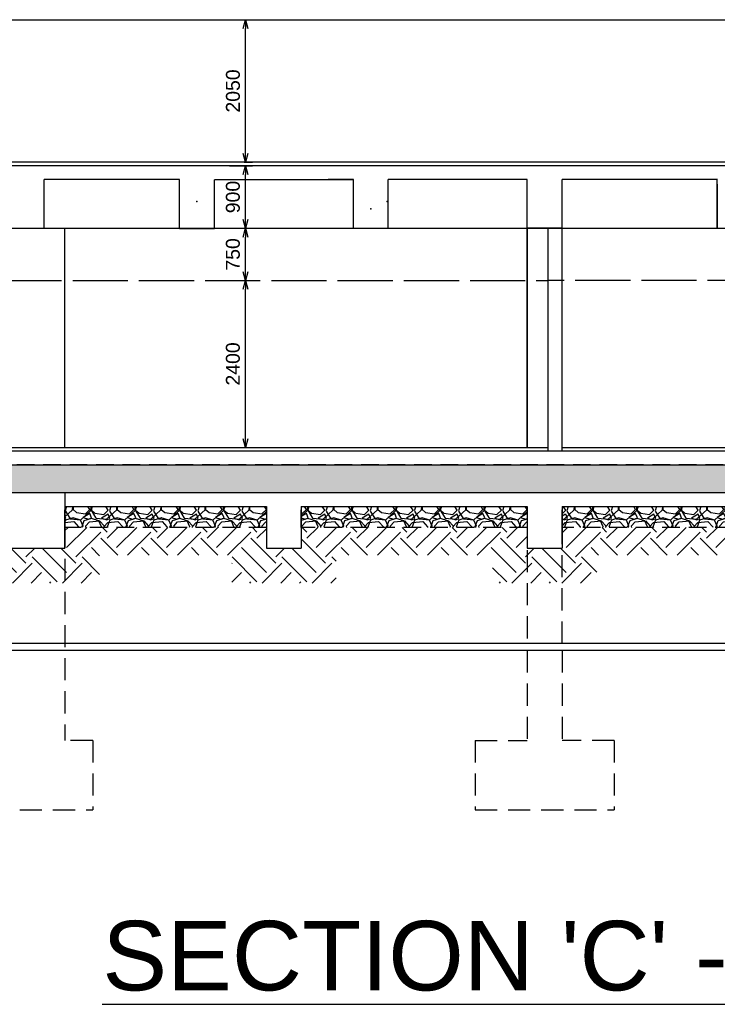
# Model space of a CAD drawing. Header units: millimetres. Extents: x 113048 to 489828, y -130780 to 23393.
# Tile 65 of 98: x 231651 to 241684, y -45196 to -31038. Entities that reach past the tile are written whole.
import ezdxf

# ---------------------------------------------------------------- set-up
doc = ezdxf.new("R2010")
doc.units = ezdxf.units.MM
doc.header["$LTSCALE"] = 100
doc.linetypes.add('Hidden', pattern=[9.525, 6.35, -3.175])
doc.linetypes.add('HIDDEN2', pattern=[4.7625, 3.175, -1.5875])
for name, color, linetype in [('+C-160', 160, 'Hidden'), ('DLN030_2', 1, 'Continuous'), ('DLN040__', 7, 'Continuous'), ('DLN210__', 7, 'Continuous'), ('DLN280__', 3, 'Continuous'), ('DLN450__', 6, 'Continuous'), ('HATCH', 8, 'Continuous'), ('INTWALL', 7, 'Continuous'), ('LEVEL', 7, 'Continuous')]:
    doc.layers.add(name, color=color, linetype=linetype)
doc.styles.add('Swis721tBT', font='swissl.ttf')
doc.styles.add('VS', font='VS.shx')
doc.dimstyles.new('INTDIM', dxfattribs={"dimtxt": 200, "dimasz": 125, "dimexe": 100, "dimexo": 150, "dimgap": 80, "dimtad": 1, "dimdec": 0, "dimzin": 9, "dimdsep": 46, "dimtxsty": 'Swis721tBT', "dimblk": 'OPEN30', "dimcen": -125, "dimclrd": 256, "dimclre": 256, "dimclrt": 2, "dimaunit": 1, "dimadec": 1, "dimazin": 0, "dimtfac": 0.444444, "dimtdec": 0, "dimtix": 1, "dimtmove": 2, "dimatfit": 3, "dimldrblk": 'OPEN30', "dimfxl": 0, "dimtolj": 1, "dimlwd": -1, "dimlwe": -1, "dimarcsym": 0})

# ---------------------------------------------------------------- blocks, each defined once
blk = doc.blocks.new('_Open30')
at = {"color": 0, "linetype": 'ByBlock', "lineweight": -2}
for p, q in [((-1, 0.27), (0, 0)), ((0, 0), (-1, -0.27)), ((0, 0), (-1, 0))]:
    blk.add_line(p, q, dxfattribs=at)
blk = doc.blocks.new('*D138')
at = {"layer": 'Defpoints', "color": 0}
for p in [(234901, -31038), (234901, -31038), (234731, -33088)]:
    blk.add_point(p, dxfattribs=at)
at = {"layer": 'DLN030_2'}
for p, q in [((234751, -31038), (234801, -31038)), ((234901, -32963), (234901, -31163)), ((234881, -33088), (235001, -33088))]:
    blk.add_line(p, q, dxfattribs=at)
at = {"layer": 'DLN030_2', "xscale": 125, "yscale": 125, "zscale": 125}
for p, rotation in [((234901, -31038), 90), ((234901, -33088), 270)]:
    blk.add_blockref('_Open30', p, dxfattribs=dict(at, rotation=rotation))
at = {"layer": 'DLN030_2', "color": 2, "insert": (234719, -32063), "char_height": 200, "attachment_point": 5, "rotation": 90, "style": 'Swis721tBT'}
blk.add_mtext('\\A1;2050', dxfattribs=at)
blk = doc.blocks.new('*D140')
at = {"layer": 'Defpoints', "color": 0}
for p in [(234517, -34788), (234900, -34788), (234631, -37188)]:
    blk.add_point(p, dxfattribs=at)
at = {"layer": 'DLN030_2'}
for p, q in [((234667, -34788), (235000, -34788)), ((234900, -37063), (234900, -34913)), ((234781, -37188), (235000, -37188))]:
    blk.add_line(p, q, dxfattribs=at)
at = {"layer": 'DLN030_2', "xscale": 125, "yscale": 125, "zscale": 125}
for p, rotation in [((234900, -34788), 90), ((234900, -37188), 270)]:
    blk.add_blockref('_Open30', p, dxfattribs=dict(at, rotation=rotation))
at = {"layer": 'DLN030_2', "color": 2, "insert": (234718, -35988), "char_height": 200, "attachment_point": 5, "rotation": 90, "style": 'Swis721tBT'}
blk.add_mtext('\\A1;2400', dxfattribs=at)
blk = doc.blocks.new('*D141')
at = {"layer": 'Defpoints', "color": 0}
for p in [(234517, -34038), (234900, -34038), (234631, -34788)]:
    blk.add_point(p, dxfattribs=at)
at = {"layer": 'DLN030_2'}
for p, q in [((234667, -34038), (235000, -34038)), ((234900, -34663), (234900, -34163)), ((234781, -34788), (235000, -34788))]:
    blk.add_line(p, q, dxfattribs=at)
at = {"layer": 'DLN030_2', "xscale": 125, "yscale": 125, "zscale": 125}
for p, rotation in [((234900, -34038), 90), ((234900, -34788), 270)]:
    blk.add_blockref('_Open30', p, dxfattribs=dict(at, rotation=rotation))
at = {"layer": 'DLN030_2', "color": 2, "insert": (234718, -34413), "char_height": 200, "attachment_point": 5, "rotation": 90, "style": 'Swis721tBT'}
blk.add_mtext('\\A1;750', dxfattribs=at)
blk = doc.blocks.new('*D142')
at = {"layer": 'Defpoints', "color": 0}
for p in [(234517, -33138), (234900, -33138), (234631, -34038)]:
    blk.add_point(p, dxfattribs=at)
at = {"layer": 'DLN030_2'}
for p, q in [((234667, -33138), (235000, -33138)), ((234900, -33913), (234900, -33263)), ((234781, -34038), (235000, -34038))]:
    blk.add_line(p, q, dxfattribs=at)
at = {"layer": 'DLN030_2', "xscale": 125, "yscale": 125, "zscale": 125}
for p, rotation in [((234900, -33138), 90), ((234900, -34038), 270)]:
    blk.add_blockref('_Open30', p, dxfattribs=dict(at, rotation=rotation))
at = {"layer": 'DLN030_2', "color": 2, "insert": (234718, -33588), "char_height": 200, "attachment_point": 5, "rotation": 90, "style": 'Swis721tBT'}
blk.add_mtext('\\A1;900', dxfattribs=at)
blk = doc.blocks.new('A$C713849A3')
at = {"layer": '+C-160'}
h = blk.add_hatch(dxfattribs=at)
h.set_pattern_fill('AR-SAND', color=256, scale=2, angle=179.6498)
h.set_pattern_definition([(168.5, (-36498.17, 69791.72), (-71.77354, -66.63191), [0, -77.216, 0, -86.36, 0, -82.55]), (138.5, (-36498.17, 69791.72), (-167.1817, -26.204), [0, -41.656, 0, -69.596, 0, -26.67]), (98.5, (-36457.18, 69744.565), (-104.00447, 119.20533), [0, -25.4, 0, -91.44, 0, -119.38]), (88.5, (-36457.18, 69744.57), (-133.837, 86.0017), [0, -12.7, 0, -59.944, 0, -68.58])])
h.paths.add_polyline_path([(-7269, 60342), (-30530, 60342), (-30530, 59942), (-7269, 59942)])
h = blk.add_hatch(dxfattribs=at)
h.set_pattern_fill('GRAVEL', color=256, scale=25, angle=180)
h.set_pattern_definition([(48.012788, (-42734.043, 315994.493), (5079.9999845, 5715.000014), [85.4304, -8457.6209]), (4.969741, (-42676.893, 316057.993), (-7619.9999952, -635.0000573), [146.6012, -14513.5122]), (312.510447, (-42530.843, 316070.693), (-6350.000022, 6984.99998), [103.3704, -10233.6807]), (87.273689, (-42283.193, 316229.443), (-634.999966, -12700.0000017), [133.5011, -13216.6094]), (112.833654, (-42276.843, 316362.793), (3175.0000214, -7619.999991), [130.9084, -12959.952]), (177.273689, (-42327.643, 316483.443), (12700.0000017, -634.999966), [133.5011, -13216.6094]), (217.694241, (-42460.993, 316489.793), (8254.999982, 6350.0000234), [176.5484, -17478.2788]), (252.255329, (-42600.693, 316381.843), (-4444.9999624, -13970.000012), [166.6799, -16501.3142]), (301.429566, (-42651.493, 316223.093), (5080.0000236, -8254.9999855), [133.9532, -13261.3864]), (355.236358, (-42581.643, 316108.793), (-6985.000002, 634.999982), [152.9283, -7493.4842]), (42.397438, (-42429.243, 316096.093), (7619.9999804, 6985.0000214), [197.7695, -19579.1931]), (318.814075, (-42911.84, 316235.793), (4445.00001, -3809.999988), [67.5011, -6682.6415]), (351.469235, (-42861.043, 316191.343), (-8255.0000037, 1269.9999756), [128.4205, -12713.6597]), (45, (-42734.04, 316172.3), (-2e-06, 635), [89.8023, -808.2233]), (23.19859, (-42689.59, 316096.09), (-3174.999997, -1270.000009), [48.3603, -4787.6556]), (111.80141, (-42645.14, 316115.14), (635.000005, -1905), [68.3914, -3351.1882]), (210.963757, (-42670.54, 316178.64), (-1904.999997, -1270.000005), [111.0799, -3591.5745]), (341.56505, (-42765.8, 316121.5), (-1270, 635), [80.3218, -1927.7245]), (196.38954, (-42276.843, 316115.143), (-6349.9999947, -1905.0000176), [112.522, -11139.7067]), (250.346176, (-42384.793, 316083.393), (2539.999981, 6985.000007), [94.3997, -9345.5539]), (113.19859, (-42765.79, 315994.49), (1270.000009, -3174.999997), [96.72, -4739.2959]), (163.61046, (-42803.893, 316083.393), (6350.0000054, -1904.999982), [112.522, -11139.7067]), (159.443955, (-42276.84, 316508.84), (3175.000004, -1269.999991), [108.5088, -5316.9336]), (114.77514, (-42378.443, 316546.943), (3175.000023, -6984.9999895), [90.918, -9000.8983]), (246.80141, (-42772.14, 316629.49), (-1269.99999, -3175.000004), [96.72, -4739.2959]), (197.354025, (-42810.243, 316540.593), (8254.999993, 2540.0000235), [106.4457, -10538.094]), (249.443955, (-42460.99, 316629.49), (1269.999991, 3175.000004), [54.2544, -5371.188]), (281.30993, (-42734.04, 316629.49), (635.00001, -2540), [32.3786, -3205.4987]), (345.96376, (-42727.7, 316597.74), (-1905, 634.999995), [130.9084, -2487.2636]), (6.009006, (-42600.693, 316565.993), (-6349.999998, -635.000018), [121.3167, -12010.3412]), (123.69007, (-42670.54, 316235.8), (635, -1270), [91.581, -2197.9441]), (173.157227, (-42721.343, 316311.993), (-10795.0000036, 1269.9999695), [159.8892, -15829.0023]), (240.945396, (-42880.09, 316331.043), (2539.999988, 4445.000007), [65.377, -6472.3481]), (270, (-42911.84, 316273.9), (635, -635), [38.1, -596.9]), (300.256437, (-42587.993, 316546.943), (-2540.000012, 4444.999993), [88.2167, -8733.4852]), (228.012788, (-42543.543, 316470.743), (-5079.9999845, -5715.000014), [170.8607, -8372.1905]), (180, (-42657.84, 316343.74), (-635, -635), [165.1, -469.9]), (145.304847, (-42822.943, 316343.743), (-6350.000015, 4444.999979), [100.4024, -9939.8292]), (74.054604, (-42905.49, 316400.89), (634.999993, 2540.000002), [92.4573, -4530.4125]), (27.645976, (-42880.093, 316489.793), (12064.9999828, 6350.0000327), [150.5363, -14903.1161]), (355.426079, (-42746.743, 316559.643), (8255.0000018, -634.999977), [159.2574, -15766.4616])])
h.paths.add_polyline_path([(-22980, 59442), (-25880, 59442), (-25880, 59742), (-22980, 59742)])
h = blk.add_hatch(dxfattribs=at)
h.set_pattern_fill('GRAVEL', color=256, scale=25, angle=180)
h.set_pattern_definition([(48.012788, (-38984.043, 315994.493), (5079.9999845, 5715.000014), [85.4304, -8457.6209]), (4.969741, (-38926.893, 316057.993), (-7619.9999952, -635.0000573), [146.6012, -14513.5122]), (312.510447, (-38780.843, 316070.693), (-6350.000022, 6984.99998), [103.3704, -10233.6807]), (87.273689, (-38533.193, 316229.443), (-634.999966, -12700.0000017), [133.5011, -13216.6094]), (112.833654, (-38526.843, 316362.793), (3175.0000214, -7619.999991), [130.9084, -12959.952]), (177.273689, (-38577.643, 316483.443), (12700.0000017, -634.999966), [133.5011, -13216.6094]), (217.694241, (-38710.993, 316489.793), (8254.999982, 6350.0000234), [176.5484, -17478.2788]), (252.255329, (-38850.693, 316381.843), (-4444.9999624, -13970.000012), [166.6799, -16501.3142]), (301.429566, (-38901.493, 316223.093), (5080.0000236, -8254.9999855), [133.9532, -13261.3864]), (355.236358, (-38831.643, 316108.793), (-6985.000002, 634.999982), [152.9283, -7493.4842]), (42.397438, (-38679.243, 316096.093), (7619.9999804, 6985.0000214), [197.7695, -19579.1931]), (318.814075, (-39161.84, 316235.793), (4445.00001, -3809.999988), [67.5011, -6682.6415]), (351.469235, (-39111.043, 316191.343), (-8255.0000037, 1269.9999756), [128.4205, -12713.6597]), (45, (-38984.04, 316172.3), (-2e-06, 635), [89.8023, -808.2233]), (23.19859, (-38939.59, 316096.09), (-3174.999997, -1270.000009), [48.3603, -4787.6556]), (111.80141, (-38895.14, 316115.14), (635.000005, -1905), [68.3914, -3351.1882]), (210.963757, (-38920.54, 316178.64), (-1904.999997, -1270.000005), [111.0799, -3591.5745]), (341.56505, (-39015.8, 316121.5), (-1270, 635), [80.3218, -1927.7245]), (196.38954, (-38526.843, 316115.143), (-6349.9999947, -1905.0000176), [112.522, -11139.7067]), (250.346176, (-38634.793, 316083.393), (2539.999981, 6985.000007), [94.3997, -9345.5539]), (113.19859, (-39015.79, 315994.49), (1270.000009, -3174.999997), [96.72, -4739.2959]), (163.61046, (-39053.893, 316083.393), (6350.0000054, -1904.999982), [112.522, -11139.7067]), (159.443955, (-38526.84, 316508.84), (3175.000004, -1269.999991), [108.5088, -5316.9336]), (114.77514, (-38628.443, 316546.943), (3175.000023, -6984.9999895), [90.918, -9000.8983]), (246.80141, (-39022.14, 316629.49), (-1269.99999, -3175.000004), [96.72, -4739.2959]), (197.354025, (-39060.243, 316540.593), (8254.999993, 2540.0000235), [106.4457, -10538.094]), (249.443955, (-38710.99, 316629.49), (1269.999991, 3175.000004), [54.2544, -5371.188]), (281.30993, (-38984.04, 316629.49), (635.00001, -2540), [32.3786, -3205.4987]), (345.96376, (-38977.7, 316597.74), (-1905, 634.999995), [130.9084, -2487.2636]), (6.009006, (-38850.693, 316565.993), (-6349.999998, -635.000018), [121.3167, -12010.3412]), (123.69007, (-38920.54, 316235.8), (635, -1270), [91.581, -2197.9441]), (173.157227, (-38971.343, 316311.993), (-10795.0000036, 1269.9999695), [159.8892, -15829.0023]), (240.945396, (-39130.09, 316331.043), (2539.999988, 4445.000007), [65.377, -6472.3481]), (270, (-39161.84, 316273.9), (635, -635), [38.1, -596.9]), (300.256437, (-38837.993, 316546.943), (-2540.000012, 4444.999993), [88.2167, -8733.4852]), (228.012788, (-38793.543, 316470.743), (-5079.9999845, -5715.000014), [170.8607, -8372.1905]), (180, (-38907.84, 316343.74), (-635, -635), [165.1, -469.9]), (145.304847, (-39072.943, 316343.743), (-6350.000015, 4444.999979), [100.4024, -9939.8292]), (74.054604, (-39155.49, 316400.89), (634.999993, 2540.000002), [92.4573, -4530.4125]), (27.645976, (-39130.093, 316489.793), (12064.9999828, 6350.0000327), [150.5363, -14903.1161]), (355.426079, (-38996.743, 316559.643), (8255.0000018, -634.999977), [159.2574, -15766.4616])])
h.paths.add_polyline_path([(-19230, 59442), (-22480, 59442), (-22480, 59742), (-19230, 59742)])
h = blk.add_hatch(dxfattribs=at)
h.set_pattern_fill('GRAVEL', color=256, scale=25, angle=180)
h.set_pattern_definition([(48.012788, (-34884.05, 315994.493), (5079.9999845, 5715.000014), [85.4304, -8457.6209]), (4.969741, (-34826.9, 316057.993), (-7619.9999952, -635.0000573), [146.6012, -14513.5122]), (312.510447, (-34680.85, 316070.693), (-6350.000022, 6984.99998), [103.3704, -10233.6807]), (87.273689, (-34433.2, 316229.443), (-634.999966, -12700.0000017), [133.5011, -13216.6094]), (112.833654, (-34426.85, 316362.793), (3175.0000214, -7619.999991), [130.9084, -12959.952]), (177.273689, (-34477.65, 316483.443), (12700.0000017, -634.999966), [133.5011, -13216.6094]), (217.694241, (-34611, 316489.793), (8254.999982, 6350.0000234), [176.5484, -17478.2788]), (252.255329, (-34750.7, 316381.843), (-4444.9999624, -13970.000012), [166.6799, -16501.3142]), (301.429566, (-34801.5, 316223.093), (5080.0000236, -8254.9999855), [133.9532, -13261.3864]), (355.236358, (-34731.65, 316108.793), (-6985.000002, 634.999982), [152.9283, -7493.4842]), (42.397438, (-34579.25, 316096.093), (7619.9999804, 6985.0000214), [197.7695, -19579.1931]), (318.814075, (-35061.85, 316235.793), (4445.00001, -3809.999988), [67.5011, -6682.6415]), (351.469235, (-35011.05, 316191.343), (-8255.0000037, 1269.9999756), [128.4205, -12713.6597]), (45, (-34884.05, 316172.3), (-2e-06, 635), [89.8023, -808.2233]), (23.19859, (-34839.6, 316096.09), (-3174.999997, -1270.000009), [48.3603, -4787.6556]), (111.80141, (-34795.15, 316115.14), (635.000005, -1905), [68.3914, -3351.1882]), (210.963757, (-34820.55, 316178.64), (-1904.999997, -1270.000005), [111.0799, -3591.5745]), (341.56505, (-34915.8, 316121.5), (-1270, 635), [80.3218, -1927.7245]), (196.38954, (-34426.85, 316115.143), (-6349.9999947, -1905.0000176), [112.522, -11139.7067]), (250.346176, (-34534.8, 316083.393), (2539.999981, 6985.000007), [94.3997, -9345.5539]), (113.19859, (-34915.8, 315994.49), (1270.000009, -3174.999997), [96.72, -4739.2959]), (163.61046, (-34953.9, 316083.393), (6350.0000054, -1904.999982), [112.522, -11139.7067]), (159.443955, (-34426.85, 316508.84), (3175.000004, -1269.999991), [108.5088, -5316.9336]), (114.77514, (-34528.45, 316546.943), (3175.000023, -6984.9999895), [90.918, -9000.8983]), (246.80141, (-34922.15, 316629.49), (-1269.99999, -3175.000004), [96.72, -4739.2959]), (197.354025, (-34960.25, 316540.593), (8254.999993, 2540.0000235), [106.4457, -10538.094]), (249.443955, (-34611, 316629.49), (1269.999991, 3175.000004), [54.2544, -5371.188]), (281.30993, (-34884.05, 316629.49), (635.00001, -2540), [32.3786, -3205.4987]), (345.96376, (-34877.7, 316597.74), (-1905, 634.999995), [130.9084, -2487.2636]), (6.009006, (-34750.7, 316565.993), (-6349.999998, -635.000018), [121.3167, -12010.3412]), (123.69007, (-34820.55, 316235.8), (635, -1270), [91.581, -2197.9441]), (173.157227, (-34871.35, 316311.993), (-10795.0000036, 1269.9999695), [159.8892, -15829.0023]), (240.945396, (-35030.1, 316331.043), (2539.999988, 4445.000007), [65.377, -6472.3481]), (270, (-35061.85, 316273.9), (635, -635), [38.1, -596.9]), (300.256437, (-34738, 316546.943), (-2540.000012, 4444.999993), [88.2167, -8733.4852]), (228.012788, (-34693.55, 316470.743), (-5079.9999845, -5715.000014), [170.8607, -8372.1905]), (180, (-34807.85, 316343.74), (-635, -635), [165.1, -469.9]), (145.304847, (-34972.95, 316343.743), (-6350.000015, 4444.999979), [100.4024, -9939.8292]), (74.054604, (-35055.5, 316400.89), (634.999993, 2540.000002), [92.4573, -4530.4125]), (27.645976, (-35030.1, 316489.793), (12064.9999828, 6350.0000327), [150.5363, -14903.1161]), (355.426079, (-34896.75, 316559.643), (8255.0000018, -634.999977), [159.2574, -15766.4616])])
h.paths.add_polyline_path([(-15130, 59442), (-18730, 59442), (-18730, 59742), (-15130, 59742)])
for p, q in [((-26955, 66742, -1), (-7269, 66742, -1)), ((-7269, 64692, -1), (-27180, 64692, -1)), ((-7269, 64642, -1), (-27180, 64642, -1)), ((-24230, 64442, -1), (-26180, 64442, -1)), ((-26180, 63742, -1), (-26180, 64442, -1)), ((-24230, 63741, -1), (-24230, 64442, -1)), ((-23730, 64442, -1), (-21730, 64442, -1)), ((-23730, 63741, -1), (-23730, 64441, -1)), ((-21730, 64442, -1), (-22093, 64442, -1)), ((-21730, 63742, -1), (-21730, 64443, -1)), ((-19230, 64442, -1), (-21230, 64442, -1)), ((-21230, 63742, -1), (-21230, 64442, -1)), ((-19230, 63742, -1), (-19230, 64442, -1)), ((-16496, 64442, -1), (-18730, 64442, -1)), ((-18730, 63742, -1), (-18730, 64442, -1)), ((-16496, 63742, -1), (-16496, 64442, -1)), ((-26780, 63742, -1), (-26180, 63742, -1)), ((-26180, 63742, -1), (-7269, 63742, -1)), ((-25880, 60592, -1), (-25880, 63742, -1)), ((-24230, 63741, -1), (-23730, 63741, -1)), ((-21730, 63742, -1), (-21230, 63742, -1)), ((-18730, 63742, -1), (-19230, 63742, -1)), ((-19230, 63742, -1), (-19230, 60592, -1)), ((-19230, 60592, -1), (-19230, 63742, -1)), ((-18930, 60542, -1), (-18930, 63742, -1)), ((-18730, 60592, -1), (-18730, 63742, -1)), ((-18730, 60542, -1), (-18730, 63742, -1)), ((-30530, 62992, -2), (-18930, 62992, -1)), ((-7269, 62992, -1), (-18930, 62992, -1)), ((-31080, 60542, -1), (-7269, 60542, -1)), ((-31080, 60542, -1), (-7269, 60542, -1)), ((-31080, 60542, -1), (-22763, 60542, -1)), ((-30530, 60592, -1), (-18930, 60592, -1)), ((-30530, 60542, -2), (-7269, 60542, -1)), ((-28830, 60592, -1), (-18930, 60592, -1)), ((-18730, 60592, -1), (-16210, 60592, -1)), ((-18730, 60592, -1), (-11030, 60592, -1)), ((-30530, 60342, -1), (-7269, 60342, -1)), ((-30530, 59942, -1), (-7269, 59942, -1)), ((-25880, 59742, -1), (-22980, 59742, -1)), ((-25880, 59742, -1), (-25880, 59142, -1)), ((-22980, 59742, -1), (-22980, 59142, -1)), ((-22480, 59742, -1), (-19230, 59742, -1)), ((-22480, 59742, -1), (-22480, 59142, -1)), ((-19230, 59742, -1), (-19230, 59142, -1)), ((-18730, 59742, -1), (-15130, 59742, -1)), ((-18730, 59742, -1), (-18730, 59142, -1)), ((-27080, 59142, -1), (-25880, 59142, -1)), ((-22980, 59142, -1), (-22480, 59142, -1)), ((-19230, 59142, -1), (-18730, 59142, -1))]:
    blk.add_line(p, q, dxfattribs=at)
at = {"layer": '+C-160', "ltscale": 0.5}
for p, q in [((-25880, 59942, -1), (-25880, 56379, -1)), ((-25880, 59142, -1), (-25880, 59592, -1)), ((-19230, 59592, -1), (-19230, 57772, -1)), ((-18730, 57772, -1), (-18730, 59592, -1)), ((-19230, 57672, -1), (-19230, 56379, -1)), ((-18730, 57672, -1), (-18730, 56379, -1)), ((-25480, 56379, -1), (-25880, 56379, -1)), ((-25480, 56379, -1), (-25480, 55379, -1)), ((-19980, 56379, -1), (-19980, 55379, -1)), ((-19980, 56379, -1), (-19230, 56379, -1)), ((-17980, 56379, -1), (-18730, 56379, -1)), ((-17980, 56379, -1), (-17980, 55379, -1)), ((-27480, 55379, -1), (-25480, 55379, -1)), ((-19980, 55379, -1), (-17980, 55379, -1))]:
    blk.add_line(p, q, dxfattribs=at)
at = {"layer": '+C-160', "ltscale": 0.4, "elevation": -1}
for points in [[(-7269, 60342), (-30530, 60342), (-30530, 59942), (-7269, 59942)], [(-22980, 59442), (-25880, 59442), (-25880, 59742), (-22980, 59742)], [(-19230, 59442), (-22480, 59442), (-22480, 59742), (-19230, 59742)], [(-15130, 59442), (-18730, 59442), (-18730, 59742), (-15130, 59742)]]:
    blk.add_lwpolyline(points, close=True, dxfattribs=at)
at = {"layer": '+C-160'}
for p in [(-23980, 64126, -1), (-21480, 64024, -1), (-21246, 64126, -1), (-23980, 63741, -1)]:
    blk.add_point(p, dxfattribs=at)

msp = doc.modelspace()

# ---------------------------------------------------------------- hatches: boundary and pattern name
at = {"layer": 'HATCH'}
h = msp.add_hatch(dxfattribs=at)
h.set_pattern_fill('AR-SAND', color=1, scale=2, angle=179.6498)
h.set_pattern_definition([(168.5, (221682.794, -27987.99), (-71.77354, -66.63191), [0, -77.216, 0, -86.36, 0, -82.55]), (138.5, (221682.8, -27987.99), (-167.1817, -26.204), [0, -41.656, 0, -69.596, 0, -26.67]), (98.5, (221723.79, -28035.14), (-104.00447, 119.20533), [0, -25.4, 0, -91.44, 0, -119.38]), (88.5, (221723.79, -28035.14), (-133.837, 86.0017), [0, -12.7, 0, -59.944, 0, -68.58])])
h.paths.add_polyline_path([(250912, -37438), (227100.7, -37438), (227100.7, -37838), (250912, -37838)])
h = msp.add_hatch(dxfattribs=at)
h.set_pattern_fill('GRAVEL', color=1, scale=25, angle=180)
h.set_pattern_definition([(48.012788, (215446.92, 218214.784), (5079.9999845, 5715.000014), [85.4304, -8457.6209]), (4.969741, (215504.072, 218278.284), (-7619.9999952, -635.0000573), [146.6012, -14513.5122]), (312.510447, (215650.12, 218290.984), (-6350.000022, 6984.99998), [103.3704, -10233.6807]), (87.273689, (215897.772, 218449.734), (-634.999966, -12700.0000017), [133.5011, -13216.6094]), (112.833654, (215904.122, 218583.084), (3175.0000214, -7619.999991), [130.9084, -12959.952]), (177.273689, (215853.322, 218703.734), (12700.0000017, -634.999966), [133.5011, -13216.6094]), (217.694241, (215719.972, 218710.084), (8254.999982, 6350.0000234), [176.5484, -17478.2788]), (252.255329, (215580.272, 218602.134), (-4444.9999624, -13970.000012), [166.6799, -16501.3142]), (301.429566, (215529.472, 218443.384), (5080.0000236, -8254.9999855), [133.9532, -13261.3864]), (355.236358, (215599.32, 218329.084), (-6985.000002, 634.999982), [152.9283, -7493.4842]), (42.397438, (215751.722, 218316.384), (7619.9999804, 6985.0000214), [197.7695, -19579.1931]), (318.814075, (215269.12, 218456.084), (4445.00001, -3809.999988), [67.5011, -6682.6415]), (351.469235, (215319.922, 218411.634), (-8255.0000037, 1269.9999756), [128.4205, -12713.6597]), (45, (215446.9, 218392.6), (-2e-06, 635), [89.8023, -808.2233]), (23.19859, (215491.37, 218316.384), (-3174.999997, -1270.000009), [48.3603, -4787.6556]), (111.80141, (215535.82, 218335.43), (635.000005, -1905), [68.3914, -3351.1882]), (210.963757, (215510.42, 218398.93), (-1904.999997, -1270.000005), [111.0799, -3591.5745]), (341.56505, (215415.17, 218341.78), (-1270, 635), [80.3218, -1927.7245]), (196.38954, (215904.12, 218335.434), (-6349.9999947, -1905.0000176), [112.522, -11139.7067]), (250.346176, (215796.17, 218303.684), (2539.999981, 6985.000007), [94.3997, -9345.5539]), (113.19859, (215415.17, 218214.784), (1270.000009, -3174.999997), [96.72, -4739.2959]), (163.61046, (215377.07, 218303.684), (6350.0000054, -1904.999982), [112.522, -11139.7067]), (159.443955, (215904.12, 218729.134), (3175.000004, -1269.999991), [108.5088, -5316.9336]), (114.77514, (215802.52, 218767.234), (3175.000023, -6984.9999895), [90.918, -9000.8983]), (246.80141, (215408.82, 218849.784), (-1269.99999, -3175.000004), [96.72, -4739.2959]), (197.354025, (215370.72, 218760.884), (8254.999993, 2540.0000235), [106.4457, -10538.094]), (249.443955, (215719.97, 218849.784), (1269.999991, 3175.000004), [54.2544, -5371.188]), (281.30993, (215446.92, 218849.78), (635.00001, -2540), [32.3786, -3205.4987]), (345.96376, (215453.27, 218818.03), (-1905, 634.999995), [130.9084, -2487.2636]), (6.009006, (215580.272, 218786.284), (-6349.999998, -635.000018), [121.3167, -12010.3412]), (123.69007, (215510.42, 218456.08), (635, -1270), [91.581, -2197.9441]), (173.157227, (215459.622, 218532.284), (-10795.0000036, 1269.9999695), [159.8892, -15829.0023]), (240.945396, (215300.87, 218551.334), (2539.999988, 4445.000007), [65.377, -6472.3481]), (270, (215269.1, 218494.2), (635, -635), [38.1, -596.9]), (300.256437, (215592.97, 218767.234), (-2540.000012, 4444.999993), [88.2167, -8733.4852]), (228.012788, (215637.42, 218691.034), (-5079.9999845, -5715.000014), [170.8607, -8372.1905]), (180, (215523.1, 218564.03), (-635, -635), [165.1, -469.9]), (145.304847, (215358.02, 218564.034), (-6350.000015, 4444.999979), [100.4024, -9939.8292]), (74.054604, (215275.47, 218621.18), (634.999993, 2540.000002), [92.4573, -4530.4125]), (27.645976, (215300.872, 218710.084), (12064.9999828, 6350.0000327), [150.5363, -14903.1161]), (355.426079, (215434.222, 218779.934), (8255.0000018, -634.999977), [159.2574, -15766.4616])])
h.paths.add_polyline_path([(235201.1, -38338), (232301.1, -38338), (232301.1, -38038), (235201.1, -38038)])
h = msp.add_hatch(dxfattribs=at)
h.set_pattern_fill('GRAVEL', color=1, scale=25, angle=180)
h.set_pattern_definition([(48.012788, (219196.92, 218214.784), (5079.9999845, 5715.000014), [85.4304, -8457.6209]), (4.969741, (219254.072, 218278.284), (-7619.9999952, -635.0000573), [146.6012, -14513.5122]), (312.510447, (219400.12, 218290.984), (-6350.000022, 6984.99998), [103.3704, -10233.6807]), (87.273689, (219647.772, 218449.734), (-634.999966, -12700.0000017), [133.5011, -13216.6094]), (112.833654, (219654.122, 218583.084), (3175.0000214, -7619.999991), [130.9084, -12959.952]), (177.273689, (219603.322, 218703.734), (12700.0000017, -634.999966), [133.5011, -13216.6094]), (217.694241, (219469.972, 218710.084), (8254.999982, 6350.0000234), [176.5484, -17478.2788]), (252.255329, (219330.272, 218602.134), (-4444.9999624, -13970.000012), [166.6799, -16501.3142]), (301.429566, (219279.472, 218443.384), (5080.0000236, -8254.9999855), [133.9532, -13261.3864]), (355.236358, (219349.32, 218329.084), (-6985.000002, 634.999982), [152.9283, -7493.4842]), (42.397438, (219501.722, 218316.384), (7619.9999804, 6985.0000214), [197.7695, -19579.1931]), (318.814075, (219019.12, 218456.084), (4445.00001, -3809.999988), [67.5011, -6682.6415]), (351.469235, (219069.922, 218411.634), (-8255.0000037, 1269.9999756), [128.4205, -12713.6597]), (45, (219196.9, 218392.6), (-2e-06, 635), [89.8023, -808.2233]), (23.19859, (219241.37, 218316.384), (-3174.999997, -1270.000009), [48.3603, -4787.6556]), (111.80141, (219285.82, 218335.43), (635.000005, -1905), [68.3914, -3351.1882]), (210.963757, (219260.42, 218398.93), (-1904.999997, -1270.000005), [111.0799, -3591.5745]), (341.56505, (219165.17, 218341.78), (-1270, 635), [80.3218, -1927.7245]), (196.38954, (219654.12, 218335.434), (-6349.9999947, -1905.0000176), [112.522, -11139.7067]), (250.346176, (219546.17, 218303.684), (2539.999981, 6985.000007), [94.3997, -9345.5539]), (113.19859, (219165.17, 218214.784), (1270.000009, -3174.999997), [96.72, -4739.2959]), (163.61046, (219127.07, 218303.684), (6350.0000054, -1904.999982), [112.522, -11139.7067]), (159.443955, (219654.12, 218729.134), (3175.000004, -1269.999991), [108.5088, -5316.9336]), (114.77514, (219552.52, 218767.234), (3175.000023, -6984.9999895), [90.918, -9000.8983]), (246.80141, (219158.82, 218849.784), (-1269.99999, -3175.000004), [96.72, -4739.2959]), (197.354025, (219120.72, 218760.884), (8254.999993, 2540.0000235), [106.4457, -10538.094]), (249.443955, (219469.97, 218849.784), (1269.999991, 3175.000004), [54.2544, -5371.188]), (281.30993, (219196.92, 218849.78), (635.00001, -2540), [32.3786, -3205.4987]), (345.96376, (219203.27, 218818.03), (-1905, 634.999995), [130.9084, -2487.2636]), (6.009006, (219330.272, 218786.284), (-6349.999998, -635.000018), [121.3167, -12010.3412]), (123.69007, (219260.42, 218456.08), (635, -1270), [91.581, -2197.9441]), (173.157227, (219209.622, 218532.284), (-10795.0000036, 1269.9999695), [159.8892, -15829.0023]), (240.945396, (219050.87, 218551.334), (2539.999988, 4445.000007), [65.377, -6472.3481]), (270, (219019.1, 218494.2), (635, -635), [38.1, -596.9]), (300.256437, (219342.97, 218767.234), (-2540.000012, 4444.999993), [88.2167, -8733.4852]), (228.012788, (219387.42, 218691.034), (-5079.9999845, -5715.000014), [170.8607, -8372.1905]), (180, (219273.1, 218564.03), (-635, -635), [165.1, -469.9]), (145.304847, (219108.02, 218564.034), (-6350.000015, 4444.999979), [100.4024, -9939.8292]), (74.054604, (219025.47, 218621.18), (634.999993, 2540.000002), [92.4573, -4530.4125]), (27.645976, (219050.872, 218710.084), (12064.9999828, 6350.0000327), [150.5363, -14903.1161]), (355.426079, (219184.222, 218779.934), (8255.0000018, -634.999977), [159.2574, -15766.4616])])
h.paths.add_polyline_path([(238951.1, -38338), (235701.1, -38338), (235701.1, -38038), (238951.1, -38038)])
h = msp.add_hatch(dxfattribs=at)
h.set_pattern_fill('GRAVEL', color=1, scale=25, angle=180)
h.set_pattern_definition([(48.012788, (223296.914, 218214.784), (5079.9999845, 5715.000014), [85.4304, -8457.6209]), (4.969741, (223354.064, 218278.284), (-7619.9999952, -635.0000573), [146.6012, -14513.5122]), (312.510447, (223500.114, 218290.984), (-6350.000022, 6984.99998), [103.3704, -10233.6807]), (87.273689, (223747.764, 218449.734), (-634.999966, -12700.0000017), [133.5011, -13216.6094]), (112.833654, (223754.114, 218583.084), (3175.0000214, -7619.999991), [130.9084, -12959.952]), (177.273689, (223703.314, 218703.734), (12700.0000017, -634.999966), [133.5011, -13216.6094]), (217.694241, (223569.964, 218710.084), (8254.999982, 6350.0000234), [176.5484, -17478.2788]), (252.255329, (223430.264, 218602.134), (-4444.9999624, -13970.000012), [166.6799, -16501.3142]), (301.429566, (223379.464, 218443.384), (5080.0000236, -8254.9999855), [133.9532, -13261.3864]), (355.236358, (223449.314, 218329.084), (-6985.000002, 634.999982), [152.9283, -7493.4842]), (42.397438, (223601.714, 218316.384), (7619.9999804, 6985.0000214), [197.7695, -19579.1931]), (318.814075, (223119.114, 218456.084), (4445.00001, -3809.999988), [67.5011, -6682.6415]), (351.469235, (223169.914, 218411.634), (-8255.0000037, 1269.9999756), [128.4205, -12713.6597]), (45, (223296.9, 218392.6), (-2e-06, 635), [89.8023, -808.2233]), (23.19859, (223341.36, 218316.384), (-3174.999997, -1270.000009), [48.3603, -4787.6556]), (111.80141, (223385.81, 218335.43), (635.000005, -1905), [68.3914, -3351.1882]), (210.963757, (223360.41, 218398.93), (-1904.999997, -1270.000005), [111.0799, -3591.5745]), (341.56505, (223265.16, 218341.78), (-1270, 635), [80.3218, -1927.7245]), (196.38954, (223754.114, 218335.434), (-6349.9999947, -1905.0000176), [112.522, -11139.7067]), (250.346176, (223646.164, 218303.684), (2539.999981, 6985.000007), [94.3997, -9345.5539]), (113.19859, (223265.16, 218214.784), (1270.000009, -3174.999997), [96.72, -4739.2959]), (163.61046, (223227.064, 218303.684), (6350.0000054, -1904.999982), [112.522, -11139.7067]), (159.443955, (223754.114, 218729.134), (3175.000004, -1269.999991), [108.5088, -5316.9336]), (114.77514, (223652.514, 218767.234), (3175.000023, -6984.9999895), [90.918, -9000.8983]), (246.80141, (223258.81, 218849.784), (-1269.99999, -3175.000004), [96.72, -4739.2959]), (197.354025, (223220.714, 218760.884), (8254.999993, 2540.0000235), [106.4457, -10538.094]), (249.443955, (223569.964, 218849.784), (1269.999991, 3175.000004), [54.2544, -5371.188]), (281.30993, (223296.91, 218849.78), (635.00001, -2540), [32.3786, -3205.4987]), (345.96376, (223303.26, 218818.03), (-1905, 634.999995), [130.9084, -2487.2636]), (6.009006, (223430.264, 218786.284), (-6349.999998, -635.000018), [121.3167, -12010.3412]), (123.69007, (223360.41, 218456.08), (635, -1270), [91.581, -2197.9441]), (173.157227, (223309.614, 218532.284), (-10795.0000036, 1269.9999695), [159.8892, -15829.0023]), (240.945396, (223150.864, 218551.334), (2539.999988, 4445.000007), [65.377, -6472.3481]), (270, (223119.1, 218494.2), (635, -635), [38.1, -596.9]), (300.256437, (223442.964, 218767.234), (-2540.000012, 4444.999993), [88.2167, -8733.4852]), (228.012788, (223487.414, 218691.034), (-5079.9999845, -5715.000014), [170.8607, -8372.1905]), (180, (223373.1, 218564.03), (-635, -635), [165.1, -469.9]), (145.304847, (223208.014, 218564.034), (-6350.000015, 4444.999979), [100.4024, -9939.8292]), (74.054604, (223125.46, 218621.18), (634.999993, 2540.000002), [92.4573, -4530.4125]), (27.645976, (223150.864, 218710.084), (12064.9999828, 6350.0000327), [150.5363, -14903.1161]), (355.426079, (223284.214, 218779.934), (8255.0000018, -634.999977), [159.2574, -15766.4616])])
h.paths.add_polyline_path([(243051.1, -38338), (239451.1, -38338), (239451.1, -38038), (243051.1, -38038)])
h = msp.add_hatch(dxfattribs=at)
h.set_pattern_fill('EARTH', color=256, scale=80, angle=93.6498)
h.set_pattern_definition([(45, (221682.8, -27988), (3e-13, 718.4205), [508, -508]), (45, (221548.1, -27853.3), (3e-13, 718.4205), [508, -508]), (45, (221413.4, -27718.6), (3e-13, 718.4205), [508, -508]), (135, (221413.4, -27628.8), (-718.4205, 3e-13), [508, -508]), (135, (221548.1, -27494.07), (-718.4205, 3e-13), [508, -508]), (135, (221682.8, -27359.37), (-718.4205, 3e-13), [508, -508])])
h.paths.add_polyline_path([(250912, -39138), (250751.1, -39138), (250751.1, -38738), (248151.1, -38738), (248151.1, -39138), (246651.1, -39138), (246651.1, -38738), (244051.1, -38738), (244051.1, -39138), (242551.1, -39138), (242551.1, -38738), (239951.1, -38738), (239951.1, -39138), (238451.1, -39138), (238451.1, -38738), (236201.1, -38738), (236201.1, -39138), (234701.1, -39138), (234701.1, -38738), (232801.1, -38738), (232801.1, -39138), (230601.1, -39138), (230601.1, -38738), (227750.5, -38738), (227750.5, -39138), (226600.7, -39138), (226600.7, -38638), (227280.7, -38638), (227280.7, -38338), (231101.1, -38338), (231101.1, -38638), (232301.1, -38638), (232301.1, -38338), (235201.1, -38338), (235201.1, -38638), (235701.1, -38638), (235701.1, -38338), (238951.1, -38338), (238951.1, -38638), (239451.1, -38638), (239451.1, -38338), (243051.1, -38338), (243051.1, -38638), (243551.1, -38638), (243551.1, -38338), (247151.1, -38338), (247151.1, -38638), (247651.1, -38638), (247651.1, -38338), (250912, -38338)])

# ---------------------------------------------------------------- linework, layer by layer
at = {"layer": 'DLN210__'}
for p, q in [((239251.1, -37238), (239251.1, -34038)), ((239451.1, -37188), (239451.1, -34038)), ((239451.1, -37238), (239451.1, -34038))]:
    msp.add_line(p, q, dxfattribs=at)
at = {"layer": 'DLN280__'}
for p, q in [((250912, -33138), (231001.1, -33138)), ((233951.1, -33338), (232001.1, -33338, 0)), ((232001.1, -34038), (232001.1, -33338)), ((233951.1, -34038.9, 0), (233951.1, -33338, 0)), ((234451.1, -33338, 0), (236451.1, -33338, 0)), ((234451.1, -34038.9, 0), (234451.1, -33338.9, 0)), ((236451.1, -33338, 0), (236088.5, -33338)), ((236451.1, -34038, 0), (236451.1, -33337, 0.1)), ((238951.1, -33338), (236951.1, -33338, 0)), ((236951.1, -34038, 0), (236951.1, -33338, 0.1)), ((238951.1, -34038), (238951.1, -33338)), ((241684.5, -33338), (239451.1, -33338)), ((239451.1, -34038), (239451.1, -33338)), ((241684.5, -34038, 0), (241684.5, -33338, 0)), ((231401.1, -34038), (232001.1, -34038)), ((233951.1, -34038.9, 0), (234451.1, -34038.9, 0)), ((236451.1, -34038, 0), (236951.1, -34038, 0)), ((239451.1, -34038), (238951.1, -34038)), ((227100.7, -37238, 0), (250912, -37238, 0)), ((227100.7, -37238, 0), (250912, -37238, 0)), ((227100.7, -37238, 0), (235417.7, -37238, 0)), ((227650.7, -37238, -0.1), (250912.1, -37238)), ((227650.7, -37438), (250912, -37438)), ((227650.7, -37838), (250912, -37838)), ((232301.1, -38038, 0), (235201.1, -38038, 0)), ((232301.1, -38038, 0), (232301.1, -38638, 0)), ((235201.1, -38038, 0), (235201.1, -38638, 0)), ((235701.1, -38038, 0), (238951.1, -38038, 0)), ((235701.1, -38038, 0), (235701.1, -38638, 0)), ((238951.1, -38038, 0), (238951.1, -38638, 0)), ((239451.1, -38038, 0), (243051.1, -38038, 0)), ((239451.1, -38038, 0), (239451.1, -38638, 0)), ((231101.1, -38638, 0), (232301.1, -38638, 0)), ((235201.1, -38638, 0), (235701.1, -38638, 0)), ((238951.1, -38638, 0), (239451.1, -38638, 0))]:
    msp.add_line(p, q, dxfattribs=at)
at = {"layer": 'DLN280__', "color": 1}
for p, q in [((232001.1, -34038), (250912, -34038, 0)), ((232301.1, -37188), (232301.1, -34038)), ((238951.1, -34038), (238951.1, -37188)), ((238951.1, -37188, 0), (238951.1, -34038, 0))]:
    msp.add_line(p, q, dxfattribs=at)
at = {"layer": 'DLN280__', "color": 8, "linetype": 'Hidden', "ltscale": 0.5}
for p, q in [((232301.1, -37838, 0), (232301.1, -41400.3, 0)), ((232301.1, -38638, 0), (232301.1, -38188, 0)), ((238951.1, -38188, 0), (238951.1, -40008.1, 0)), ((239451.1, -40008.1, 0), (239451.1, -38188, 0)), ((238951.1, -40108.1, 0), (238951.1, -41400.3, 0)), ((239451.1, -40108.1, 0), (239451.1, -41400.3, 0)), ((232701.1, -41400.3, 0), (232301.1, -41400.3, 0)), ((232701.1, -41400.3, 0), (232701.1, -42400.3, 0)), ((238201.1, -41400.3, 0), (238201.1, -42400.3, 0)), ((238201.1, -41400.3, 0), (238951.1, -41400.3, 0)), ((240201.1, -41400.3, 0), (239451.1, -41400.3, 0)), ((240201.1, -41400.3, 0), (240201.1, -42400.3, 0)), ((230701.1, -42400.3, 0), (232701.1, -42400.3, 0)), ((238201.1, -42400.3, 0), (240201.1, -42400.3, 0))]:
    msp.add_line(p, q, dxfattribs=at)
at = {"layer": 'DLN450__'}
msp.add_line((231226.1, -31038), (250912, -31038), dxfattribs=at)
at = {"layer": 'HATCH', "color": 1, "linetype": 'Hidden', "ltscale": 0.4, "elevation": 0}
for points in [[(250912, -37438), (227100.7, -37438), (227100.7, -37838), (250912, -37838)], [(235201.1, -38338), (232301.1, -38338), (232301.1, -38038), (235201.1, -38038)], [(238951.1, -38338), (235701.1, -38338), (235701.1, -38038), (238951.1, -38038)], [(243051.1, -38338), (239451.1, -38338), (239451.1, -38038), (243051.1, -38038)]]:
    msp.add_lwpolyline(points, close=True, dxfattribs=at)
at = {"layer": 'HATCH'}
for p in [(234201.1, -33654), (236934.5, -33654, 0), (236701.1, -33755.5, 0.1), (234201.1, -34038.9, 0)]:
    msp.add_point(p, dxfattribs=at)
at = {"layer": 'INTWALL', "color": 1}
for p, q in [((250912, -33088), (231001.1, -33088)), ((227650.7, -37188), (239251.1, -37188)), ((229350.7, -37188, 0), (239251.1, -37188, 0)), ((239451.1, -37188), (241971.1, -37188)), ((239451.1, -37188, 0), (247151.1, -37188, 0))]:
    msp.add_line(p, q, dxfattribs=at)
at = {"layer": 'INTWALL', "color": 1, "linetype": 'HIDDEN2'}
for p in [(227650.7, -34788, -0.1), (250912, -34788, 0)]:
    msp.add_line(p, (239251.1, -34788), dxfattribs=at)
at = {"layer": 'LEVEL', "color": 1}
for p, q in [((235389.3, -40008.1, 0), (225345.2, -40008.1, 0)), ((250912, -40008.1, 0), (225522.2, -40008.1, 0)), ((235389.3, -40108.1, 0), (225345.2, -40108.1, 0)), ((250912, -40108.1, 0), (225522.2, -40108.1, 0))]:
    msp.add_line(p, q, dxfattribs=at)

# ---------------------------------------------------------------- block references
at = {"layer": '+C-160'}
msp.add_blockref('A$C713849A3', (258181, -97779.7, 1.4), dxfattribs=at)

# ---------------------------------------------------------------- texts
at = {"layer": 'DLN040__', "insert": (232839.2, -43996), "char_height": 1000, "width": 10729.351, "attachment_point": 1, "style": 'VS'}
msp.add_mtext("{\\fSwis721 BT|b0|i0|c0|p34;\\L\\C3;SECTION 'C' - 'C' }", dxfattribs=at)

# ---------------------------------------------------------------- dimensions: what is measured, and where the dimension line sits
at = {"layer": 'DLN030_2'}
for base, p1, p2, picture, middle in [((234901.4, -31038), (234730.6, -33088), (234901.4, -31038), '*D138', (234718.6, -32063)), ((234900.3, -33138), (234630.6, -34038), (234517.2, -33138), '*D142', (234717.5, -33588)), ((234900.3, -34038), (234630.6, -34788), (234517.2, -34038), '*D141', (234717.5, -34413)), ((234900.3, -34788), (234630.6, -37188), (234517.2, -34788), '*D140', (234717.5, -35988))]:
    dim = msp.add_linear_dim(base=base, p1=p1, p2=p2, angle=90, dimstyle='INTDIM', dxfattribs=at)
    dim.commit()
    dim.dimension.update_dxf_attribs({"geometry": picture, "text_midpoint": middle})

doc.saveas('drawing.dxf')
